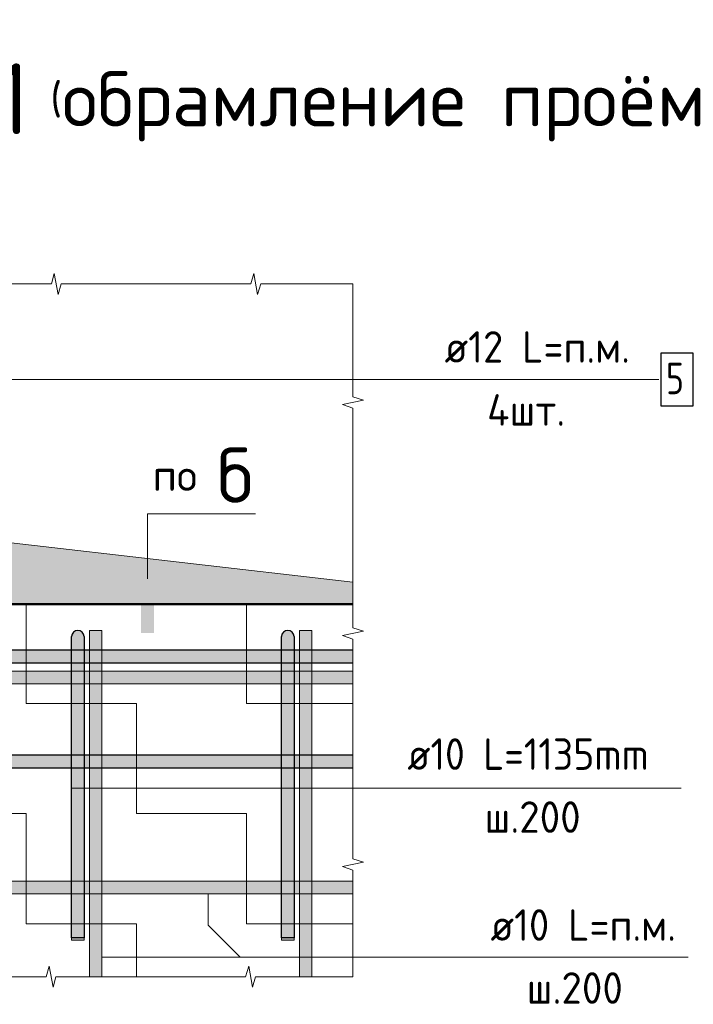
# Model space of a CAD drawing. Header units: metres. Extents: x -38 to 100, y -15 to 21.
# Tile 73 of 90: x 74.439 to 75.081, y 8.008 to 8.946. Entities that reach past the tile are written whole.
import ezdxf

# ---------------------------------------------------------------- set-up
doc = ezdxf.new("R2010")
doc.units = ezdxf.units.M
doc.layers.add('XR$4$_3898', color=7, linetype='Continuous')
doc.layers.add('XR$6$_3898', color=7, linetype='Continuous')
for name, color, linetype, lineweight in [('XR$4$Арм. стержнями нижней зоны', 180, 'Continuous', 35), ('XR$4$Арм.стержн. Арматура края', 96, 'Continuous', 35), ('XR$4$Арм.стержн. Доп. арматура', 180, 'Continuous', 35), ('XR$4$Текст_ общее_1', 7, 'Continuous', 13), ('XR$6$Арм. стержнями нижней зоны', 180, 'Continuous', 35), ('XR$6$Арм.стержн. Арматура края', 96, 'Continuous', 35), ('XR$6$Арм.стержн. Доп. арматура', 180, 'Continuous', 35), ('XR$6$Текст_ общее_1', 7, 'Continuous', 13)]:
    doc.layers.add(name, color=color, linetype=linetype, lineweight=lineweight)
doc.styles.add('ISOCPEUR', font='txt')
pattern_1 = [(0, (0.21, 0.21), (0.105, 0.105), [0.105, -0.105]), (90, (0.21, 0.21), (-0.105, 0.105), [0.105, -0.105])]

# ---------------------------------------------------------------- blocks, each defined once
blk = doc.blocks.new('ЭЛЕМЕНТ_УЗОРА_6')
at = {"color": 7, "linetype": 'Continuous', "lineweight": 13, "transparency": 33554687}
for p, q in [((73.80638, 8.6946), (73.80638, 8.6946)), ((74.75638, 8.6946), (74.75638, 8.6946)), ((73.80638, 8.0346), (73.80638, 8.0346)), ((74.75638, 8.0346), (74.75638, 8.0346)), ((74.75638, 8.0346), (74.75638, 8.0346))]:
    blk.add_line(p, q, dxfattribs=at)
for points in [[(73.80638, 8.6946), (73.89929, 8.6946), (73.90195, 8.7046), (73.90556, 8.6846), (73.9086, 8.6946), (73.99638, 8.6946)], [(73.99638, 8.6946), (74.08929, 8.6946), (74.09195, 8.7046), (74.09556, 8.6846), (74.0986, 8.6946), (74.18638, 8.6946)], [(74.18638, 8.6946), (74.27929, 8.6946), (74.28195, 8.7046), (74.28556, 8.6846), (74.2886, 8.6946), (74.37638, 8.6946)], [(74.37638, 8.6946), (74.46929, 8.6946), (74.47195, 8.7046), (74.47556, 8.6846), (74.4786, 8.6946), (74.56638, 8.6946)], [(74.56638, 8.6946), (74.65929, 8.6946), (74.66195, 8.7046), (74.66556, 8.6846), (74.6686, 8.6946), (74.75638, 8.6946)], [(73.80638, 8.4746), (73.80638, 8.58218), (73.79638, 8.58526), (73.81638, 8.58944), (73.80638, 8.59296), (73.80638, 8.6946), (73.80638, 8.6946)], [(74.75638, 8.6946), (74.75638, 8.6946), (74.75638, 8.58702), (74.76638, 8.58394), (74.74638, 8.57976), (74.75638, 8.57624), (74.75638, 8.4746)], [(73.80638, 8.2546), (73.80638, 8.36218), (73.79638, 8.36526), (73.81638, 8.36944), (73.80638, 8.37296), (73.80638, 8.4746)], [(74.75638, 8.4746), (74.75638, 8.36702), (74.76638, 8.36394), (74.74638, 8.35976), (74.75638, 8.35624), (74.75638, 8.2546)], [(73.80638, 8.0346), (73.80638, 8.0346), (73.80638, 8.14218), (73.79638, 8.14526), (73.81638, 8.14944), (73.80638, 8.15296), (73.80638, 8.2546)], [(74.75638, 8.2546), (74.75638, 8.14702), (74.76638, 8.14394), (74.74638, 8.13976), (74.75638, 8.13624), (74.75638, 8.0346)], [(73.99638, 8.0346), (73.90347, 8.0346), (73.90081, 8.0246), (73.8972, 8.0446), (73.89416, 8.0346), (73.80638, 8.0346)], [(74.18638, 8.0346), (74.09347, 8.0346), (74.09081, 8.0246), (74.0872, 8.0446), (74.08416, 8.0346), (73.99638, 8.0346)], [(74.37638, 8.0346), (74.28347, 8.0346), (74.28081, 8.0246), (74.2772, 8.0446), (74.27416, 8.0346), (74.18638, 8.0346)], [(74.56638, 8.0346), (74.47347, 8.0346), (74.47081, 8.0246), (74.4672, 8.0446), (74.46416, 8.0346), (74.37638, 8.0346)], [(74.75638, 8.0346), (74.66347, 8.0346), (74.66081, 8.0246), (74.6572, 8.0446), (74.65416, 8.0346), (74.56638, 8.0346)]]:
    blk.add_lwpolyline(points, dxfattribs=at)
blk = doc.blocks.new('СЛОЖНЫЙ_ОБЪЕКТ_14')
at = {"linetype": 'Continuous', "lineweight": 13, "transparency": 33554687}
blk.add_hatch(color=7, dxfattribs=at).paths.add_polyline_path([(73.80638, 8.3256), (74.75638, 8.3256), (74.75638, 8.3136), (73.80638, 8.3136)], flags=16)
at = {"color": 7, "linetype": 'Continuous', "lineweight": 13, "transparency": 33554687}
blk.add_lwpolyline([(73.80638, 8.3256), (74.75638, 8.3256), (74.75638, 8.3136), (73.80638, 8.3136), (73.80638, 8.3256)], close=True, dxfattribs=at)
blk = doc.blocks.new('СЛОЖНЫЙ_ОБЪЕКТ_15')
at = {"linetype": 'Continuous', "lineweight": 13, "transparency": 33554687}
blk.add_hatch(color=7, dxfattribs=at).paths.add_polyline_path([(73.80638, 8.1256), (74.75638, 8.1256), (74.75638, 8.1136), (73.80638, 8.1136)], flags=16)
at = {"color": 7, "linetype": 'Continuous', "lineweight": 13, "transparency": 33554687}
blk.add_lwpolyline([(73.80638, 8.1256), (74.75638, 8.1256), (74.75638, 8.1136), (73.80638, 8.1136), (73.80638, 8.1256)], close=True, dxfattribs=at)
blk = doc.blocks.new('СЛОЖНЫЙ_ОБЪЕКТ_16')
at = {"linetype": 'Continuous', "lineweight": 25, "transparency": 33554687}
blk.add_hatch(color=8, dxfattribs=at).paths.add_polyline_path([(73.85638, 8.3336), (74.75638, 8.3336), (74.75638, 8.3456), (73.85638, 8.3456)])
at = {"color": 7, "linetype": 'Continuous', "lineweight": 25, "transparency": 33554687}
blk.add_line((73.85638, 8.3336), (74.75638, 8.3336), dxfattribs=at)
blk.add_lwpolyline([(74.75638, 8.3456), (73.85638, 8.3456), (73.85638, 8.3336)], dxfattribs=at)
blk = doc.blocks.new('СЛОЖНЫЙ_ОБЪЕКТ_21')
at = {"linetype": 'Continuous', "lineweight": 13, "true_color": 0xc5c5c5, "transparency": 33554687}
for points in [[(74.4889, 8.36104), (74.48953, 8.36213), (74.49036, 8.36306), (74.49138, 8.3638), (74.49253, 8.36431), (74.49375, 8.36457), (74.49501, 8.36457), (74.49623, 8.36431), (74.49738, 8.3638), (74.49839, 8.36306), (74.49923, 8.36213), (74.49986, 8.36104), (74.50025, 8.35985), (74.50038, 8.3586), (74.50038, 8.0716), (74.48838, 8.0716), (74.48838, 8.3586), (74.48851, 8.35985)], [(74.48838, 8.0716), (74.50038, 8.0716), (74.50038, 8.0696), (74.48838, 8.0696)]]:
    blk.add_hatch(color=9, dxfattribs=at).paths.add_polyline_path(points, flags=16)
at = {"color": 7, "linetype": 'Continuous', "lineweight": 25, "transparency": 33554687}
blk.add_lwpolyline([(74.50038, 8.3586), (74.50038, 8.0716), (74.48838, 8.0716), (74.48838, 8.3586)], dxfattribs=at)
at = {"color": 7, "linetype": 'Continuous', "lineweight": 13, "transparency": 33554687}
blk.add_lwpolyline([(74.48838, 8.0716), (74.50038, 8.0716), (74.50038, 8.0696), (74.48838, 8.0696), (74.48838, 8.0716)], close=True, dxfattribs=at)
at = {"color": 7, "linetype": 'Continuous', "lineweight": 25, "transparency": 33554687}
blk.add_arc((74.49438, 8.3586), 0.006, 0, 180, dxfattribs=at)
blk = doc.blocks.new('СЛОЖНЫЙ_ОБЪЕКТ_23')
at = {"linetype": 'Continuous', "lineweight": 13, "transparency": 33554687}
blk.add_hatch(color=7, dxfattribs=at).paths.add_polyline_path([(74.51738, 8.0346), (74.51738, 8.3646), (74.50538, 8.3646), (74.50538, 8.0346)])
at = {"color": 7, "linetype": 'Continuous', "lineweight": 13, "transparency": 33554687}
blk.add_lwpolyline([(74.51738, 8.0346), (74.51738, 8.3646), (74.50538, 8.3646), (74.50538, 8.0346), (74.51738, 8.0346)], close=True, dxfattribs=at)
blk = doc.blocks.new('СЛОЖНЫЙ_ОБЪЕКТ_24')
at = {"linetype": 'Continuous', "lineweight": 13, "true_color": 0xc5c5c5, "transparency": 33554687}
for points in [[(74.6889, 8.36104), (74.68953, 8.36213), (74.69036, 8.36306), (74.69138, 8.3638), (74.69253, 8.36431), (74.69375, 8.36457), (74.69501, 8.36457), (74.69623, 8.36431), (74.69738, 8.3638), (74.69839, 8.36306), (74.69923, 8.36213), (74.69986, 8.36104), (74.70025, 8.35985), (74.70038, 8.3586), (74.70038, 8.0716), (74.68838, 8.0716), (74.68838, 8.3586), (74.68851, 8.35985)], [(74.68838, 8.0716), (74.70038, 8.0716), (74.70038, 8.0696), (74.68838, 8.0696)]]:
    blk.add_hatch(color=9, dxfattribs=at).paths.add_polyline_path(points, flags=16)
at = {"color": 7, "linetype": 'Continuous', "lineweight": 25, "transparency": 33554687}
blk.add_lwpolyline([(74.70038, 8.3586), (74.70038, 8.0716), (74.68838, 8.0716), (74.68838, 8.3586)], dxfattribs=at)
at = {"color": 7, "linetype": 'Continuous', "lineweight": 13, "transparency": 33554687}
blk.add_lwpolyline([(74.68838, 8.0716), (74.70038, 8.0716), (74.70038, 8.0696), (74.68838, 8.0696), (74.68838, 8.0716)], close=True, dxfattribs=at)
at = {"color": 7, "linetype": 'Continuous', "lineweight": 25, "transparency": 33554687}
blk.add_arc((74.69438, 8.3586), 0.006, 0, 180, dxfattribs=at)
blk = doc.blocks.new('СЛОЖНЫЙ_ОБЪЕКТ_25')
at = {"linetype": 'Continuous', "lineweight": 13, "transparency": 33554687}
blk.add_hatch(color=7, dxfattribs=at).paths.add_polyline_path([(74.71738, 8.0346), (74.71738, 8.3646), (74.70538, 8.3646), (74.70538, 8.0346)])
at = {"color": 7, "linetype": 'Continuous', "lineweight": 13, "transparency": 33554687}
blk.add_lwpolyline([(74.71738, 8.0346), (74.71738, 8.3646), (74.70538, 8.3646), (74.70538, 8.0346), (74.71738, 8.0346)], close=True, dxfattribs=at)
blk = doc.blocks.new('СЛОЖНЫЙ_ОБЪЕКТ_27')
at = {"linetype": 'Continuous', "lineweight": 25, "transparency": 33554687}
blk.add_hatch(color=8, dxfattribs=at).paths.add_polyline_path([(73.85638, 8.2336), (74.75638, 8.2336), (74.75638, 8.2456), (73.85638, 8.2456)])
at = {"color": 7, "linetype": 'Continuous', "lineweight": 25, "transparency": 33554687}
blk.add_line((73.85638, 8.2336), (74.75638, 8.2336), dxfattribs=at)
blk.add_lwpolyline([(74.75638, 8.2456), (73.85638, 8.2456), (73.85638, 8.2336)], dxfattribs=at)
blk = doc.blocks.new('ЭЛЕМЕНТ_УЗОРА_13')
at = {"color": 7, "linetype": 'Continuous', "lineweight": 13, "transparency": 33554687}
for p, q in [((73.80638, 8.6946), (73.80638, 8.6946)), ((74.75638, 8.6946), (74.75638, 8.6946)), ((73.80638, 8.0346), (73.80638, 8.0346)), ((74.75638, 8.0346), (74.75638, 8.0346)), ((74.75638, 8.0346), (74.75638, 8.0346))]:
    blk.add_line(p, q, dxfattribs=at)
for points in [[(73.80638, 8.6946), (73.89929, 8.6946), (73.90195, 8.7046), (73.90556, 8.6846), (73.9086, 8.6946), (73.99638, 8.6946)], [(73.99638, 8.6946), (74.08929, 8.6946), (74.09195, 8.7046), (74.09556, 8.6846), (74.0986, 8.6946), (74.18638, 8.6946)], [(74.18638, 8.6946), (74.27929, 8.6946), (74.28195, 8.7046), (74.28556, 8.6846), (74.2886, 8.6946), (74.37638, 8.6946)], [(74.37638, 8.6946), (74.46929, 8.6946), (74.47195, 8.7046), (74.47556, 8.6846), (74.4786, 8.6946), (74.56638, 8.6946)], [(74.56638, 8.6946), (74.65929, 8.6946), (74.66195, 8.7046), (74.66556, 8.6846), (74.6686, 8.6946), (74.75638, 8.6946)], [(73.80638, 8.4746), (73.80638, 8.58218), (73.79638, 8.58526), (73.81638, 8.58944), (73.80638, 8.59296), (73.80638, 8.6946), (73.80638, 8.6946)], [(74.75638, 8.6946), (74.75638, 8.6946), (74.75638, 8.58702), (74.76638, 8.58394), (74.74638, 8.57976), (74.75638, 8.57624), (74.75638, 8.4746)], [(73.80638, 8.2546), (73.80638, 8.36218), (73.79638, 8.36526), (73.81638, 8.36944), (73.80638, 8.37296), (73.80638, 8.4746)], [(74.75638, 8.4746), (74.75638, 8.36702), (74.76638, 8.36394), (74.74638, 8.35976), (74.75638, 8.35624), (74.75638, 8.2546)], [(73.80638, 8.0346), (73.80638, 8.0346), (73.80638, 8.14218), (73.79638, 8.14526), (73.81638, 8.14944), (73.80638, 8.15296), (73.80638, 8.2546)], [(74.75638, 8.2546), (74.75638, 8.14702), (74.76638, 8.14394), (74.74638, 8.13976), (74.75638, 8.13624), (74.75638, 8.0346)], [(73.99638, 8.0346), (73.90347, 8.0346), (73.90081, 8.0246), (73.8972, 8.0446), (73.89416, 8.0346), (73.80638, 8.0346)], [(74.18638, 8.0346), (74.09347, 8.0346), (74.09081, 8.0246), (74.0872, 8.0446), (74.08416, 8.0346), (73.99638, 8.0346)], [(74.37638, 8.0346), (74.28347, 8.0346), (74.28081, 8.0246), (74.2772, 8.0446), (74.27416, 8.0346), (74.18638, 8.0346)], [(74.56638, 8.0346), (74.47347, 8.0346), (74.47081, 8.0246), (74.4672, 8.0446), (74.46416, 8.0346), (74.37638, 8.0346)], [(74.75638, 8.0346), (74.66347, 8.0346), (74.66081, 8.0246), (74.6572, 8.0446), (74.65416, 8.0346), (74.56638, 8.0346)]]:
    blk.add_lwpolyline(points, dxfattribs=at)
blk = doc.blocks.new('СЛОЖНЫЙ_ОБЪЕКТ_42')
at = {"linetype": 'Continuous', "lineweight": 13, "transparency": 33554687}
blk.add_hatch(color=7, dxfattribs=at).paths.add_polyline_path([(73.80638, 8.3256), (74.75638, 8.3256), (74.75638, 8.3136), (73.80638, 8.3136)], flags=16)
at = {"color": 7, "linetype": 'Continuous', "lineweight": 13, "transparency": 33554687}
blk.add_lwpolyline([(73.80638, 8.3256), (74.75638, 8.3256), (74.75638, 8.3136), (73.80638, 8.3136), (73.80638, 8.3256)], close=True, dxfattribs=at)
blk = doc.blocks.new('СЛОЖНЫЙ_ОБЪЕКТ_43')
at = {"linetype": 'Continuous', "lineweight": 13, "transparency": 33554687}
blk.add_hatch(color=7, dxfattribs=at).paths.add_polyline_path([(73.80638, 8.1256), (74.75638, 8.1256), (74.75638, 8.1136), (73.80638, 8.1136)], flags=16)
at = {"color": 7, "linetype": 'Continuous', "lineweight": 13, "transparency": 33554687}
blk.add_lwpolyline([(73.80638, 8.1256), (74.75638, 8.1256), (74.75638, 8.1136), (73.80638, 8.1136), (73.80638, 8.1256)], close=True, dxfattribs=at)
blk = doc.blocks.new('СЛОЖНЫЙ_ОБЪЕКТ_44')
at = {"linetype": 'Continuous', "lineweight": 25, "transparency": 33554687}
blk.add_hatch(color=8, dxfattribs=at).paths.add_polyline_path([(73.85638, 8.3336), (74.75638, 8.3336), (74.75638, 8.3456), (73.85638, 8.3456)])
at = {"color": 7, "linetype": 'Continuous', "lineweight": 25, "transparency": 33554687}
blk.add_line((73.85638, 8.3336), (74.75638, 8.3336), dxfattribs=at)
blk.add_lwpolyline([(74.75638, 8.3456), (73.85638, 8.3456), (73.85638, 8.3336)], dxfattribs=at)
blk = doc.blocks.new('СЛОЖНЫЙ_ОБЪЕКТ_49')
at = {"linetype": 'Continuous', "lineweight": 13, "true_color": 0xc5c5c5, "transparency": 33554687}
for points in [[(74.4889, 8.36104), (74.48953, 8.36213), (74.49036, 8.36306), (74.49138, 8.3638), (74.49253, 8.36431), (74.49375, 8.36457), (74.49501, 8.36457), (74.49623, 8.36431), (74.49738, 8.3638), (74.49839, 8.36306), (74.49923, 8.36213), (74.49986, 8.36104), (74.50025, 8.35985), (74.50038, 8.3586), (74.50038, 8.0716), (74.48838, 8.0716), (74.48838, 8.3586), (74.48851, 8.35985)], [(74.48838, 8.0716), (74.50038, 8.0716), (74.50038, 8.0696), (74.48838, 8.0696)]]:
    blk.add_hatch(color=9, dxfattribs=at).paths.add_polyline_path(points, flags=16)
at = {"color": 7, "linetype": 'Continuous', "lineweight": 25, "transparency": 33554687}
blk.add_lwpolyline([(74.50038, 8.3586), (74.50038, 8.0716), (74.48838, 8.0716), (74.48838, 8.3586)], dxfattribs=at)
at = {"color": 7, "linetype": 'Continuous', "lineweight": 13, "transparency": 33554687}
blk.add_lwpolyline([(74.48838, 8.0716), (74.50038, 8.0716), (74.50038, 8.0696), (74.48838, 8.0696), (74.48838, 8.0716)], close=True, dxfattribs=at)
at = {"color": 7, "linetype": 'Continuous', "lineweight": 25, "transparency": 33554687}
blk.add_arc((74.49438, 8.3586), 0.006, 0, 180, dxfattribs=at)
blk = doc.blocks.new('СЛОЖНЫЙ_ОБЪЕКТ_51')
at = {"linetype": 'Continuous', "lineweight": 13, "transparency": 33554687}
blk.add_hatch(color=7, dxfattribs=at).paths.add_polyline_path([(74.51738, 8.0346), (74.51738, 8.3646), (74.50538, 8.3646), (74.50538, 8.0346)])
at = {"color": 7, "linetype": 'Continuous', "lineweight": 13, "transparency": 33554687}
blk.add_lwpolyline([(74.51738, 8.0346), (74.51738, 8.3646), (74.50538, 8.3646), (74.50538, 8.0346), (74.51738, 8.0346)], close=True, dxfattribs=at)
blk = doc.blocks.new('СЛОЖНЫЙ_ОБЪЕКТ_52')
at = {"linetype": 'Continuous', "lineweight": 13, "true_color": 0xc5c5c5, "transparency": 33554687}
for points in [[(74.6889, 8.36104), (74.68953, 8.36213), (74.69036, 8.36306), (74.69138, 8.3638), (74.69253, 8.36431), (74.69375, 8.36457), (74.69501, 8.36457), (74.69623, 8.36431), (74.69738, 8.3638), (74.69839, 8.36306), (74.69923, 8.36213), (74.69986, 8.36104), (74.70025, 8.35985), (74.70038, 8.3586), (74.70038, 8.0716), (74.68838, 8.0716), (74.68838, 8.3586), (74.68851, 8.35985)], [(74.68838, 8.0716), (74.70038, 8.0716), (74.70038, 8.0696), (74.68838, 8.0696)]]:
    blk.add_hatch(color=9, dxfattribs=at).paths.add_polyline_path(points, flags=16)
at = {"color": 7, "linetype": 'Continuous', "lineweight": 25, "transparency": 33554687}
blk.add_lwpolyline([(74.70038, 8.3586), (74.70038, 8.0716), (74.68838, 8.0716), (74.68838, 8.3586)], dxfattribs=at)
at = {"color": 7, "linetype": 'Continuous', "lineweight": 13, "transparency": 33554687}
blk.add_lwpolyline([(74.68838, 8.0716), (74.70038, 8.0716), (74.70038, 8.0696), (74.68838, 8.0696), (74.68838, 8.0716)], close=True, dxfattribs=at)
at = {"color": 7, "linetype": 'Continuous', "lineweight": 25, "transparency": 33554687}
blk.add_arc((74.69438, 8.3586), 0.006, 0, 180, dxfattribs=at)
blk = doc.blocks.new('СЛОЖНЫЙ_ОБЪЕКТ_53')
at = {"linetype": 'Continuous', "lineweight": 13, "transparency": 33554687}
blk.add_hatch(color=7, dxfattribs=at).paths.add_polyline_path([(74.71738, 8.0346), (74.71738, 8.3646), (74.70538, 8.3646), (74.70538, 8.0346)])
at = {"color": 7, "linetype": 'Continuous', "lineweight": 13, "transparency": 33554687}
blk.add_lwpolyline([(74.71738, 8.0346), (74.71738, 8.3646), (74.70538, 8.3646), (74.70538, 8.0346), (74.71738, 8.0346)], close=True, dxfattribs=at)
blk = doc.blocks.new('СЛОЖНЫЙ_ОБЪЕКТ_55')
at = {"linetype": 'Continuous', "lineweight": 25, "transparency": 33554687}
blk.add_hatch(color=8, dxfattribs=at).paths.add_polyline_path([(73.85638, 8.2336), (74.75638, 8.2336), (74.75638, 8.2456), (73.85638, 8.2456)])
at = {"color": 7, "linetype": 'Continuous', "lineweight": 25, "transparency": 33554687}
blk.add_line((73.85638, 8.2336), (74.75638, 8.2336), dxfattribs=at)
blk.add_lwpolyline([(74.75638, 8.2456), (73.85638, 8.2456), (73.85638, 8.2336)], dxfattribs=at)

msp = doc.modelspace()

# ---------------------------------------------------------------- hatches: boundary and pattern name
at = {"linetype": 'Continuous', "lineweight": 13, "transparency": 33554687}
h = msp.add_hatch(dxfattribs=at)
h.set_pattern_fill('____', scale=0.105, style=0, pattern_type=2)
h.set_pattern_definition(pattern_1)
h.paths.add_polyline_path([(73.80638, 8.6946), (73.80638, 8.0346), (74.75638, 8.0346), (74.75638, 8.3896), (74.18138, 8.3896), (74.18138, 8.6946)], flags=0)
h = msp.add_hatch(dxfattribs=at)
h.set_pattern_fill('____', scale=0.105, style=0, pattern_type=2)
h.set_pattern_definition(pattern_1)
h.paths.add_polyline_path([(73.80638, 8.6946), (73.80638, 8.0346), (74.75638, 8.0346), (74.75638, 8.3896), (74.18138, 8.3896), (74.18138, 8.6946)], flags=0)
at = {"linetype": 'Continuous', "lineweight": 13, "true_color": 0x696969, "transparency": 33554687}
msp.add_hatch(color=251, dxfattribs=at).paths.add_polyline_path([(74.75638, 8.4106), (74.25957, 8.46779), (74.18138, 8.6946), (74.18138, 8.3896), (74.75638, 8.3896)])
msp.add_hatch(color=251, dxfattribs=at).paths.add_polyline_path([(74.75638, 8.4106), (74.25957, 8.46779), (74.18138, 8.6946), (74.18138, 8.3896), (74.75638, 8.3896)])
at = {"linetype": 'Continuous', "lineweight": 25, "true_color": 0x000000, "transparency": 33554687}
msp.add_hatch(color=18, dxfattribs=at).paths.add_polyline_path([(74.56691, 8.41107), (74.56693, 8.41068), (74.56693, 8.36194), (74.55439, 8.36194), (74.55439, 8.41068), (74.55442, 8.41107), (74.55449, 8.41144), (74.55461, 8.41181), (74.55478, 8.41215), (74.555, 8.41247), (74.55525, 8.41276), (74.55554, 8.41301), (74.55586, 8.41322), (74.5562, 8.41339), (74.55656, 8.41352), (74.55694, 8.41359), (74.55732, 8.41362), (74.564, 8.41362), (74.56438, 8.41359), (74.56476, 8.41352), (74.56512, 8.41339), (74.56546, 8.41322), (74.56578, 8.41301), (74.56607, 8.41276), (74.56632, 8.41247), (74.56654, 8.41215), (74.56671, 8.41181), (74.56683, 8.41144)], flags=16)
msp.add_hatch(color=18, dxfattribs=at).paths.add_polyline_path([(74.56691, 8.41107), (74.56693, 8.41068), (74.56693, 8.36194), (74.55439, 8.36194), (74.55439, 8.41068), (74.55442, 8.41107), (74.55449, 8.41144), (74.55461, 8.41181), (74.55478, 8.41215), (74.555, 8.41247), (74.55525, 8.41276), (74.55554, 8.41301), (74.55586, 8.41322), (74.5562, 8.41339), (74.55656, 8.41352), (74.55694, 8.41359), (74.55732, 8.41362), (74.564, 8.41362), (74.56438, 8.41359), (74.56476, 8.41352), (74.56512, 8.41339), (74.56546, 8.41322), (74.56578, 8.41301), (74.56607, 8.41276), (74.56632, 8.41247), (74.56654, 8.41215), (74.56671, 8.41181), (74.56683, 8.41144)], flags=16)

# ---------------------------------------------------------------- linework, layer by layer
at = {"color": 7, "linetype": 'Continuous', "lineweight": 13, "transparency": 33554687}
for p, q in [((74.03738, 8.60357), (75.04771, 8.60357)), ((74.03738, 8.60357), (75.04771, 8.60357)), ((74.51738, 8.05338), (75.07571, 8.05338)), ((74.51738, 8.05338), (75.07571, 8.05338))]:
    msp.add_line(p, q, dxfattribs=at)
for points in [[(74.75638, 8.4106), (74.25957, 8.46779), (74.18138, 8.6946)], [(74.75638, 8.4106), (74.25957, 8.46779), (74.18138, 8.6946)], [(74.56066, 8.41362), (74.56066, 8.47562), (74.66352, 8.47562)], [(74.56066, 8.41362), (74.56066, 8.47562), (74.66352, 8.47562)], [(75.06925, 8.21433), (74.66032, 8.21433), (74.48838, 8.21433)], [(75.06925, 8.21433), (74.66032, 8.21433), (74.48838, 8.21433)], [(74.64899, 8.05338), (74.61859, 8.08378), (74.61859, 8.1136)], [(74.64899, 8.05338), (74.61859, 8.08378), (74.61859, 8.1136)]]:
    msp.add_lwpolyline(points, dxfattribs=at)
at = {"layer": 'XR$4$_3898', "color": 7, "linetype": 'Continuous', "lineweight": 50, "transparency": 33554687}
msp.add_lwpolyline([(74.75638, 8.3896), (74.18138, 8.3896), (74.18138, 8.6946)], dxfattribs=at)
at = {"layer": 'XR$4$Арм.стержн. Доп. арматура', "color": 7, "linetype": 'Continuous', "lineweight": 25, "transparency": 33554687}
msp.add_lwpolyline([(75.04971, 8.57857), (75.08071, 8.57857), (75.08071, 8.62857), (75.04971, 8.62857), (75.04971, 8.57857)], dxfattribs=at)
at = {"layer": 'XR$6$_3898', "color": 7, "linetype": 'Continuous', "lineweight": 50, "transparency": 33554687}
msp.add_lwpolyline([(74.75638, 8.3896), (74.18138, 8.3896), (74.18138, 8.6946)], dxfattribs=at)
at = {"layer": 'XR$6$Арм.стержн. Доп. арматура', "color": 7, "linetype": 'Continuous', "lineweight": 25, "transparency": 33554687}
msp.add_lwpolyline([(75.04971, 8.57857), (75.08071, 8.57857), (75.08071, 8.62857), (75.04971, 8.62857), (75.04971, 8.57857)], dxfattribs=at)

# ---------------------------------------------------------------- block references
at = {"color": 7, "linetype": 'Continuous', "lineweight": 13, "transparency": 33554687}
for name in ['ЭЛЕМЕНТ_УЗОРА_6', 'ЭЛЕМЕНТ_УЗОРА_13', 'СЛОЖНЫЙ_ОБЪЕКТ_21', 'СЛОЖНЫЙ_ОБЪЕКТ_49', 'СЛОЖНЫЙ_ОБЪЕКТ_23', 'СЛОЖНЫЙ_ОБЪЕКТ_51', 'СЛОЖНЫЙ_ОБЪЕКТ_24', 'СЛОЖНЫЙ_ОБЪЕКТ_52', 'СЛОЖНЫЙ_ОБЪЕКТ_25', 'СЛОЖНЫЙ_ОБЪЕКТ_53', 'СЛОЖНЫЙ_ОБЪЕКТ_14', 'СЛОЖНЫЙ_ОБЪЕКТ_42', 'СЛОЖНЫЙ_ОБЪЕКТ_15', 'СЛОЖНЫЙ_ОБЪЕКТ_43']:
    msp.add_blockref(name, (0, 0), dxfattribs=at)
at = {"color": 7, "linetype": 'Continuous', "lineweight": 25, "transparency": 33554687}
for name in ['СЛОЖНЫЙ_ОБЪЕКТ_16', 'СЛОЖНЫЙ_ОБЪЕКТ_44', 'СЛОЖНЫЙ_ОБЪЕКТ_27', 'СЛОЖНЫЙ_ОБЪЕКТ_55']:
    msp.add_blockref(name, (0, 0), dxfattribs=at)

# ---------------------------------------------------------------- texts
at = {"color": 7, "linetype": 'Continuous', "lineweight": 13, "transparency": 33554687, "insert": (74.61351, 8.51241), "char_height": 0.03, "width": 0.1137241, "attachment_point": 5, "style": 'ISOCPEUR'}
msp.add_mtext('\\A1;{\\fISOCPEUR|i0|b0;\\H0.030000;\\W1.000000;\\C7;по \\H0.052500;б}\\P', dxfattribs=at)
msp.add_mtext('\\A1;{\\fISOCPEUR|i0|b0;\\H0.030000;\\W1.000000;\\C7;по \\H0.052500;б}\\P', dxfattribs=at)
at = {"layer": 'XR$4$Арм. стержнями нижней зоны', "color": 7, "linetype": 'Continuous', "lineweight": 25, "transparency": 33554687, "char_height": 0.03, "attachment_point": 7, "style": 'ISOCPEUR'}
for s, insert, width in [('\\W0.94;ø10 L=п.м.', (74.88749, 8.06895), 0.1999832), ('\\W0.95;ш.200 ', (74.92199, 8.00895), 0.1311997)]:
    msp.add_mtext(s, dxfattribs=dict(at, insert=insert, width=width))
at = {"layer": 'XR$4$Арм.стержн. Арматура края', "color": 7, "linetype": 'Continuous', "lineweight": 25, "transparency": 33554687, "char_height": 0.03, "attachment_point": 7, "style": 'ISOCPEUR'}
for s, insert, width in [('\\W0.92;ø10 L=1135mm ', (74.8083, 8.23175), 0.2806692), ('\\W0.95;ш.200 ', (74.8818, 8.17175), 0.1311995)]:
    msp.add_mtext(s, dxfattribs=dict(at, insert=insert, width=width))
at = {"layer": 'XR$4$Арм.стержн. Доп. арматура', "color": 7, "linetype": 'Continuous', "lineweight": 25, "transparency": 33554687, "char_height": 0.03, "attachment_point": 7, "style": 'ISOCPEUR'}
for s, insert, width in [('\\W0.94;ø12 L=п.м.', (74.84371, 8.61957), 0.1999832), ('\\W0.78;5', (75.05471, 8.58957), 0.0326407), ('\\W0.95;4шт. ', (74.88421, 8.55957), 0.1191577)]:
    msp.add_mtext(s, dxfattribs=dict(at, insert=insert, width=width))
at = {"layer": 'XR$4$Текст_ общее_1', "color": 7, "linetype": 'Continuous', "lineweight": 13, "transparency": 33554687, "insert": (74.46433, 8.86375), "char_height": 0.0675, "width": 1.4055685, "attachment_point": 5, "style": 'ISOCPEUR'}
msp.add_mtext('\\A1;{\\fISOCPEUR|i0|b0;\\H0.067500;\\W1.000000;\\C7;Деталь плана 1\\H0.030000; (\\H0.052500;обрамление проёма)}\\P', dxfattribs=at)
at = {"layer": 'XR$6$Арм. стержнями нижней зоны', "color": 7, "linetype": 'Continuous', "lineweight": 25, "transparency": 33554687, "char_height": 0.03, "attachment_point": 7, "style": 'ISOCPEUR'}
for s, insert, width in [('\\W0.94;ø10 L=п.м.', (74.88749, 8.06895), 0.1999832), ('\\W0.95;ш.200 ', (74.92199, 8.00895), 0.1311997)]:
    msp.add_mtext(s, dxfattribs=dict(at, insert=insert, width=width))
at = {"layer": 'XR$6$Арм.стержн. Арматура края', "color": 7, "linetype": 'Continuous', "lineweight": 25, "transparency": 33554687, "char_height": 0.03, "attachment_point": 7, "style": 'ISOCPEUR'}
for s, insert, width in [('\\W0.92;ø10 L=1135mm ', (74.8083, 8.23175), 0.2806692), ('\\W0.95;ш.200 ', (74.8818, 8.17175), 0.1311995)]:
    msp.add_mtext(s, dxfattribs=dict(at, insert=insert, width=width))
at = {"layer": 'XR$6$Арм.стержн. Доп. арматура', "color": 7, "linetype": 'Continuous', "lineweight": 25, "transparency": 33554687, "char_height": 0.03, "attachment_point": 7, "style": 'ISOCPEUR'}
for s, insert, width in [('\\W0.94;ø12 L=п.м.', (74.84371, 8.61957), 0.1999832), ('\\W0.78;5', (75.05471, 8.58957), 0.0326407), ('\\W0.95;4шт. ', (74.88421, 8.55957), 0.1191577)]:
    msp.add_mtext(s, dxfattribs=dict(at, insert=insert, width=width))
at = {"layer": 'XR$6$Текст_ общее_1', "color": 7, "linetype": 'Continuous', "lineweight": 13, "transparency": 33554687, "insert": (74.46433, 8.86375), "char_height": 0.0675, "width": 1.4055685, "attachment_point": 5, "style": 'ISOCPEUR'}
msp.add_mtext('\\A1;{\\fISOCPEUR|i0|b0;\\H0.067500;\\W1.000000;\\C7;Деталь плана 1\\H0.030000; (\\H0.052500;обрамление проёма)}\\P', dxfattribs=at)

doc.saveas('drawing.dxf')
